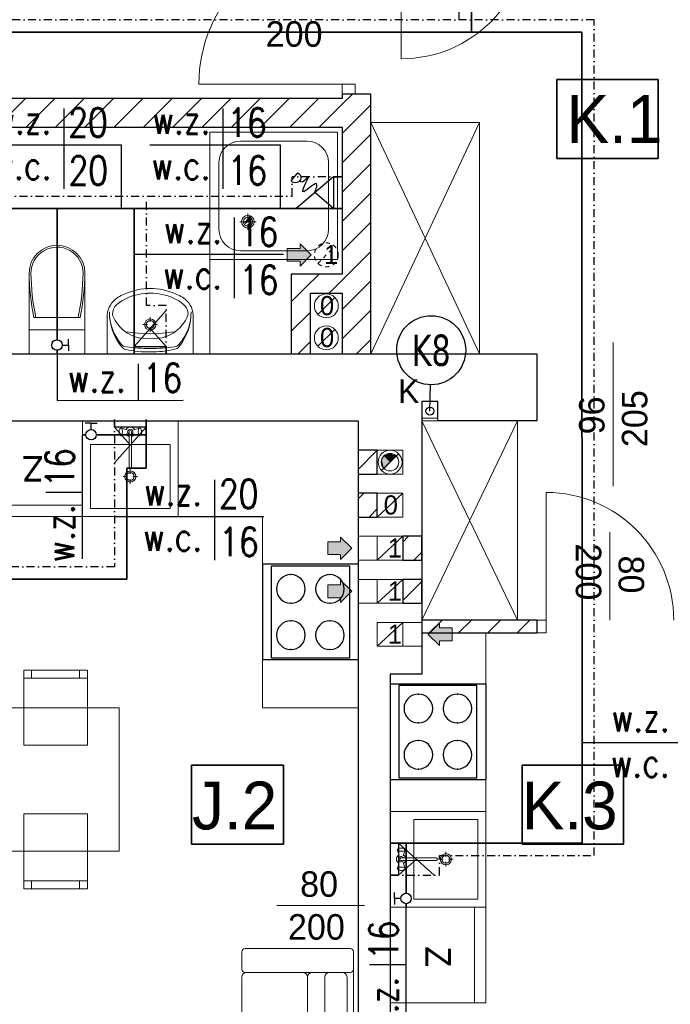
# Model space of a CAD drawing. Extents: x -220312 to -8310, y -91840 to 81907.
# Tile 70 of 128: x -171917 to -167834, y 32395 to 38570. Entities that reach past the tile are written whole.
import ezdxf
from ezdxf.enums import TextEntityAlignment as Align

# ---------------------------------------------------------------- set-up
doc = ezdxf.new("R2010")
doc.units = 0
doc.header["$MEASUREMENT"] = 0
doc.linetypes.add('DASHDOT', pattern=[1, 0.5, -0.25, 0, -0.25])
doc.linetypes.add('Hidden Line', pattern=[50, 25, -25])
for name, color, linetype in [('#armatura', 7, 'Continuous'), ('#kan_san-op', 34, 'Continuous'), ('BATERIA', 3, 'Continuous'), ('srednice', 3, 'Continuous')]:
    doc.layers.add(name, color=color, linetype=linetype)
for name, color, linetype, lineweight, true_color in [('Arch drzwi_Nr_Pióra__4', 7, 'Continuous', 9, 0x029e21), ('Arch obudowy GK_Nr_Pióra__9', 7, 'Continuous', 13, 0x3dad99), ('Arch okna_Nr_Pióra__4', 7, 'Continuous', 9, 0x029e21), ('arch wypelnienia_Nr_Pióra__89', 7, 'Continuous', 20, 0x71cebe), ('Arch wyposarzenie_Nr_Pióra__9', 7, 'Continuous', 13, 0x3dad99), ('Arch wyposazenie_Nr_Pióra__9', 7, 'Continuous', 13, 0x3dad99), ('Arch ściany zewnętrzne_Nr_Pióra__9', 7, 'Continuous', 13, 0x3dad99)]:
    doc.layers.add(name, color=color, linetype=linetype, lineweight=lineweight, true_color=true_color)
for name, color, linetype, lineweight in [('Arch IS_Nr_Pióra__52', 34, 'Continuous', 25), ('Arch kominy_Nr_Pióra__1', 7, 'Continuous', 25), ('Arch kominy_Nr_Pióra__10', 134, 'Continuous', 18), ('Arch kominy_Nr_Pióra__21', 7, 'Continuous', 9), ('Arch opisy_Nr_Pióra__21', 7, 'Continuous', 9), ('arch wypelnienia_Nr_Pióra__21', 7, 'Continuous', 9), ('Arch wyposazenie_Nr_Pióra__100', 2, 'Continuous', 25), ('Arch ściany nośne_Nr_Pióra__21', 7, 'Continuous', 9), ('Arch ściany nośne_Nr_Pióra__27', 7, 'Continuous', 30), ('Drzwi ArchiCAD_Nr_Pióra__27', 7, 'Continuous', 30), ('Drzwi ArchiCAD_Nr_Pióra__5', 7, 'Continuous', 13), ('INWENT OPISY_Nr_Pióra__52', 34, 'Continuous', 25), ('INWENT. DRZWI_Nr_Pióra__21', 7, 'Continuous', 9), ('INWENT. DRZWI_Nr_Pióra__5', 7, 'Continuous', 13), ('INWENT.ŚCIANY_Nr_Pióra__1', 7, 'Continuous', 25), ('INWENT.ŚCIANY_Nr_Pióra__101', 8, 'Continuous', 13), ('IS_Ciepła_woda', 1, 'DASHDOT', 30), ('Istniejące kominy_Nr_Pióra__5', 7, 'Continuous', 13), ('PODKŁAD', 252, 'Continuous', 35), ('woda zimna', 5, 'Continuous', 35)]:
    doc.layers.add(name, color=color, linetype=linetype, lineweight=lineweight)
doc.styles.add('GENERATED_STYLE_4', font='txt')
doc.styles.add('GENERATED_STYLE_6', font='txt')
doc.styles.add('GLOWNE', font='verdana.ttf')
doc.styles.add('ROMANS', font='romans.shx', dxfattribs={"width": 0.85, "height": 0.11})
pattern_1 = [(45, (0, 0), (-91.92388, 91.92388), [])]

# ---------------------------------------------------------------- blocks, each defined once
blk = doc.blocks.new('p1')
at = {"layer": 'Arch ściany nośne_Nr_Pióra__21', "linetype": 'Continuous'}
h = blk.add_hatch(dxfattribs=at)
h.set_pattern_fill('Common_Brick', color=252, style=0, pattern_type=2)
h.set_pattern_definition(pattern_1)
h.paths.add_polyline_path([(-169892.4, 36474.9), (-169712.4, 36474.9), (-169712.4, 38104.9), (-169812.4, 38104.9), (-169892.4, 38104.9)], flags=0)
h = blk.add_hatch(dxfattribs=at)
h.set_pattern_fill('Common_Brick', color=252, style=0, pattern_type=2)
h.set_pattern_definition(pattern_1)
h.paths.add_polyline_path([(-169892.4, 38074.9), (-173612.4, 38074.9), (-173612.4, 37974.9), (-173612.4, 37894.9), (-169892.4, 37894.9)], flags=0)
h = blk.add_hatch(dxfattribs=at)
h.set_pattern_fill('Common_Brick', color=252, style=0, pattern_type=2)
h.set_pattern_definition(pattern_1)
h.paths.add_polyline_path([(-169892.4, 36974.9), (-170212.4, 36974.9), (-170092.4, 36854.9), (-169892.4, 36854.9)], flags=0)
h = blk.add_hatch(dxfattribs=at)
h.set_pattern_fill('Common_Brick', color=252, style=0, pattern_type=2)
h.set_pattern_definition(pattern_1)
h.paths.add_polyline_path([(-170212.4, 36974.9), (-170212.4, 36474.9), (-170092.4, 36474.9), (-170092.4, 36854.9)], flags=0)
h = blk.add_hatch(dxfattribs=at)
h.set_pattern_fill('Common_Brick', color=252, style=0, pattern_type=2)
h.set_pattern_definition(pattern_1)
h.paths.add_polyline_path([(-169672.4, 35719.9), (-169672.4, 35869.9), (-169792.4, 35869.9), (-169792.4, 35719.9)], flags=0)
h = blk.add_hatch(dxfattribs=at)
h.set_pattern_fill('Common_Brick', color=252, style=0, pattern_type=2)
h.set_pattern_definition(pattern_1)
h.paths.add_polyline_path([(-169672.4, 35449.9), (-169672.4, 35599.9), (-169792.4, 35599.9), (-169792.4, 35449.9)], flags=0)
h = blk.add_hatch(dxfattribs=at)
h.set_pattern_fill('Common_Brick', color=252, style=0, pattern_type=2)
h.set_pattern_definition(pattern_1)
h.paths.add_polyline_path([(-169392.4, 35179.9), (-169392.4, 35329.9), (-169512.4, 35329.9), (-169512.4, 35179.9)], flags=0)
h = blk.add_hatch(dxfattribs=at)
h.set_pattern_fill('Common_Brick', color=252, style=0, pattern_type=2)
h.set_pattern_definition(pattern_1)
h.paths.add_polyline_path([(-169392.4, 34909.9), (-169392.4, 35059.9), (-169512.4, 35059.9), (-169512.4, 34909.9)], flags=0)
h = blk.add_hatch(dxfattribs=at)
h.set_pattern_fill('Common_Brick', color=252, style=0, pattern_type=2)
h.set_pattern_definition(pattern_1)
h.paths.add_polyline_path([(-169392.4, 34724.9), (-168672.4, 34724.9), (-168672.4, 34804.9), (-169392.4, 34804.9)], flags=0)
at = {"color": 252}
for p, q in [((-168545.7, 37699.9), (-168545.7, 38194)), ((-168545.7, 38194), (-167910.4, 38194)), ((-167910.4, 38194), (-167910.4, 37699.9)), ((-167910.4, 37699.9), (-168545.7, 37699.9)), ((-170837.7, 33399.8), (-170837.7, 33893.9)), ((-170837.7, 33893.9), (-170261.7, 33893.9)), ((-170261.7, 33893.9), (-170261.7, 33399.8)), ((-168762.6, 33399.8), (-168762.6, 33893.9)), ((-168762.6, 33893.9), (-168127.3, 33893.9)), ((-168127.3, 33893.9), (-168127.3, 33399.8)), ((-170261.7, 33399.8), (-170837.7, 33399.8)), ((-168127.3, 33399.8), (-168762.6, 33399.8))]:
    blk.add_line(p, q, dxfattribs=at)
at = {"layer": 'Arch IS_Nr_Pióra__52', "color": 252, "linetype": 'Continuous'}
blk.add_circle((-169342.4, 36114.9), 25, dxfattribs=at)
at = {"layer": 'Arch kominy_Nr_Pióra__1', "color": 252, "linetype": 'Continuous'}
for points in [[(-170157.4, 37054.9), (-170237.4, 37134.9), (-170157.4, 37134.9)], [(-170237.4, 37054.9), (-170237.4, 37134.9), (-170157.4, 37054.9)], [(-170157.4, 37024.9), (-170157.4, 37164.9), (-170087.4, 37094.9)], [(-169902.4, 35184.9), (-169902.4, 35324.9), (-169832.4, 35254.9)], [(-169902.4, 35214.9), (-169982.4, 35294.9), (-169902.4, 35294.9)], [(-169982.4, 35214.9), (-169982.4, 35294.9), (-169902.4, 35214.9)], [(-169902.4, 34944.9), (-169982.4, 35024.9), (-169902.4, 35024.9)], [(-169982.4, 34944.9), (-169982.4, 35024.9), (-169902.4, 34944.9)], [(-169902.4, 34914.9), (-169902.4, 35054.9), (-169832.4, 34984.9)], [(-169282.4, 34644.9), (-169352.4, 34714.9), (-169282.4, 34784.9)], [(-169202.4, 34674.9), (-169282.4, 34754.9), (-169202.4, 34754.9)], [(-169282.4, 34674.9), (-169282.4, 34754.9), (-169202.4, 34674.9)]]:
    blk.add_solid(points, dxfattribs=at)
at = {"layer": 'Arch kominy_Nr_Pióra__21', "color": 252, "linetype": 'Continuous'}
for p, q in [((-170237.4, 37134.9), (-170157.4, 37134.9)), ((-170237.4, 37054.9), (-170237.4, 37134.9)), ((-170087.4, 37094.9), (-170157.4, 37164.9)), ((-170157.4, 37134.9), (-170157.4, 37164.9)), ((-170237.4, 37054.9), (-170157.4, 37054.9)), ((-170157.4, 37024.9), (-170087.4, 37094.9)), ((-170157.4, 37054.9), (-170157.4, 37024.9)), ((-170045.4, 36721.8), (-169939.3, 36827.9)), ((-170045.4, 36521.8), (-169939.3, 36627.9)), ((-169539.3, 35847.9), (-169645.4, 35741.8)), ((-169902.4, 35324.9), (-169832.4, 35254.9)), ((-169902.4, 35294.9), (-169902.4, 35324.9)), ((-169672.4, 35329.9), (-169792.4, 35329.9)), ((-169792.4, 35329.9), (-169792.4, 35179.9)), ((-169982.4, 35294.9), (-169902.4, 35294.9)), ((-169982.4, 35294.9), (-169982.4, 35214.9)), ((-169982.4, 35214.9), (-169902.4, 35214.9)), ((-169832.4, 35254.9), (-169902.4, 35184.9)), ((-169902.4, 35214.9), (-169902.4, 35184.9)), ((-169672.4, 35179.9), (-169792.4, 35179.9)), ((-169982.4, 35024.9), (-169902.4, 35024.9)), ((-169982.4, 35024.9), (-169982.4, 34944.9)), ((-169902.4, 35054.9), (-169832.4, 34984.9)), ((-169902.4, 35024.9), (-169902.4, 35054.9)), ((-169672.4, 35059.9), (-169792.4, 35059.9)), ((-169792.4, 35059.9), (-169792.4, 34909.9)), ((-169832.4, 34984.9), (-169902.4, 34914.9)), ((-169982.4, 34944.9), (-169902.4, 34944.9)), ((-169902.4, 34944.9), (-169902.4, 34914.9)), ((-169672.4, 34909.9), (-169792.4, 34909.9)), ((-169512.4, 34789.9), (-169392.4, 34789.9)), ((-169392.4, 34789.9), (-169392.4, 34639.9)), ((-169282.4, 34784.9), (-169352.4, 34714.9)), ((-169282.4, 34754.9), (-169282.4, 34784.9)), ((-169352.4, 34714.9), (-169282.4, 34644.9)), ((-169202.4, 34754.9), (-169282.4, 34754.9)), ((-169202.4, 34754.9), (-169202.4, 34674.9)), ((-169202.4, 34674.9), (-169282.4, 34674.9)), ((-169282.4, 34674.9), (-169282.4, 34644.9)), ((-169512.4, 34639.9), (-169392.4, 34639.9))]:
    blk.add_line(p, q, dxfattribs=at)
at = {"layer": 'Arch kominy_Nr_Pióra__21', "color": 252, "linetype": 'Hidden Line'}
blk.add_line((-170045.4, 37041.8), (-169939.3, 37147.9), dxfattribs=at)
blk.add_circle((-169992.4, 37094.9), 75, dxfattribs=at)
at = {"layer": 'Arch kominy_Nr_Pióra__21', "color": 252, "linetype": 'Continuous'}
for centre, radius in [((-169992.4, 36774.9), 75), ((-169992.4, 36574.9), 75), ((-169592.4, 35794.9), 75), ((-169592.4, 35794.9), 55)]:
    blk.add_circle(centre, radius, dxfattribs=at)
at = {"layer": 'Arch obudowy GK_Nr_Pióra__9', "color": 252, "linetype": 'Continuous'}
for p, q in [((-169292.4, 36069.9), (-169392.4, 36069.9)), ((-169292.4, 36054.9), (-169392.4, 36054.9))]:
    blk.add_line(p, q, dxfattribs=at)
at = {"layer": 'Arch okna_Nr_Pióra__4', "color": 252, "linetype": 'Continuous'}
for p, q in [((-168212.4, 34804.9), (-168212.4, 35354.9)), ((-169752.4, 33014.9), (-170302.4, 33014.9))]:
    blk.add_line(p, q, dxfattribs=at)
at = {"layer": 'Arch opisy_Nr_Pióra__21', "color": 252, "linetype": 'Continuous'}
for p, q in [((-168545.7, 37699.9), (-168545.7, 38194)), ((-168545.7, 38194), (-167910.4, 38194)), ((-167910.4, 38194), (-167910.4, 37699.9)), ((-167910.4, 37699.9), (-168545.7, 37699.9)), ((-170837.7, 33399.8), (-170837.7, 33893.9)), ((-170837.7, 33893.9), (-170261.7, 33893.9)), ((-170261.7, 33893.9), (-170261.7, 33399.8)), ((-168762.6, 33399.8), (-168762.6, 33893.9)), ((-168762.6, 33893.9), (-168127.3, 33893.9)), ((-168127.3, 33893.9), (-168127.3, 33399.8)), ((-170261.7, 33399.8), (-170837.7, 33399.8)), ((-168127.3, 33399.8), (-168762.6, 33399.8))]:
    blk.add_line(p, q, dxfattribs=at)
at = {"layer": 'arch wypelnienia_Nr_Pióra__21', "color": 252, "linetype": 'Continuous'}
blk.add_line((-169631.3, 35756), (-169553.5, 35833.7), dxfattribs=at)
for start, end in [(45, 180), (180, 225)]:
    blk.add_arc((-169592.4, 35794.9), 55, start, end, dxfattribs=at)
at = {"layer": 'arch wypelnienia_Nr_Pióra__89', "color": 252, "linetype": 'Continuous'}
for points in [[(-169631.3, 35756), (-169643.2, 35805), (-169631.3, 35833.7)], [(-169592.4, 35794.9), (-169631.3, 35833.7), (-169592.4, 35849.9)], [(-169631.3, 35756), (-169631.3, 35833.7), (-169592.4, 35794.9)], [(-169592.4, 35794.9), (-169592.4, 35849.9), (-169553.5, 35833.7)], [(-169643.2, 35773.8), (-169647.4, 35794.9), (-169643.2, 35805)], [(-169643.2, 35773.8), (-169643.2, 35805), (-169631.3, 35756)]]:
    blk.add_solid(points, dxfattribs=at)
at = {"layer": 'Arch wyposarzenie_Nr_Pióra__9', "color": 252, "linetype": 'Continuous'}
for p, q in [((-170722.4, 37864.9), (-170722.4, 36474.9)), ((-169922.4, 37864.9), (-170722.4, 37864.9)), ((-170722.4, 37864.9), (-170722.4, 37064.9)), ((-169922.4, 37864.9), (-169922.4, 37064.9)), ((-170113.6, 37808.6), (-170531.1, 37808.6)), ((-170666.1, 37673.6), (-170666.1, 37256.1)), ((-169978.6, 37673.6), (-169978.6, 37256.1)), ((-170500.1, 37302.7), (-170535.7, 37302.7)), ((-170484.6, 37318.2), (-170484.6, 37353.8)), ((-170433.4, 37302.7), (-170469, 37302.7)), ((-170484.6, 37251.5), (-170484.6, 37287.1)), ((-170113.6, 37121.1), (-170531.1, 37121.1)), ((-169922.4, 37064.9), (-170722.4, 37064.9)), ((-171367.3, 36474.9), (-171367.3, 36703.3)), ((-171097.4, 36674.9), (-171097.4, 36703.7)), ((-170827.3, 36474.9), (-170827.3, 36703.3)), ((-171114.1, 36658.2), (-171142.9, 36658.2)), ((-171097.4, 36612.7), (-171097.4, 36641.5)), ((-171051.9, 36658.2), (-171080.7, 36658.2)), ((-171367.3, 36474.9), (-170827.3, 36474.9)), ((-171012.2, 36474.9), (-171182.3, 36474.9)), ((-171287.9, 36003.6), (-171290, 36000.2)), ((-171282.8, 36007.4), (-171287.9, 36003.6)), ((-171280, 36008.9), (-171282.8, 36007.4)), ((-171242.5, 35996.9), (-171280, 36008.9)), ((-171277.2, 36007.4), (-171280, 36008.9)), ((-171274.7, 36003.2), (-171277.2, 36007.4)), ((-171272.9, 35996.9), (-171274.7, 36003.2)), ((-171202.3, 35996.9), (-171164.8, 36008.9)), ((-171170.1, 36003.2), (-171171.9, 35996.9)), ((-171167.6, 36007.4), (-171170.1, 36003.2)), ((-171164.8, 36008.9), (-171167.6, 36007.4)), ((-171162, 36007.4), (-171164.8, 36008.9)), ((-171162, 36007.4), (-171156.8, 36003.6)), ((-171154.8, 36000.2), (-171156.8, 36003.6)), ((-171291.5, 35994.9), (-171292.3, 35988.3)), ((-171292.3, 35988.3), (-171292.3, 35981.4)), ((-171292.3, 35981.4), (-171291.5, 35974.9)), ((-171290, 36000.2), (-171291.5, 35994.9)), ((-171291.5, 35974.9), (-171290, 35969.5)), ((-171290, 35969.5), (-171287.9, 35966.1)), ((-171282.8, 35962.3), (-171287.9, 35966.1)), ((-171282.8, 35962.3), (-171280, 35960.9)), ((-171242.5, 35972.8), (-171280, 35960.9)), ((-171280, 35960.9), (-171277.2, 35962.3)), ((-171277.2, 35962.3), (-171274.7, 35966.5)), ((-171274.7, 35966.5), (-171272.9, 35972.9)), ((-171271.9, 35989), (-171272.9, 35996.9)), ((-171272.9, 35972.9), (-171271.9, 35980.7)), ((-171271.9, 35980.7), (-171271.9, 35989)), ((-171230.3, 35986.2), (-171230.3, 35766)), ((-171214.5, 35766), (-171214.5, 35986.2)), ((-171202.3, 35972.8), (-171164.8, 35960.9)), ((-171171.9, 35996.9), (-171172.9, 35989)), ((-171172.9, 35989), (-171172.9, 35980.7)), ((-171172.9, 35980.7), (-171171.9, 35972.9)), ((-171171.9, 35972.9), (-171170.1, 35966.5)), ((-171170.1, 35966.5), (-171167.6, 35962.3)), ((-171167.6, 35962.3), (-171164.8, 35960.9)), ((-171164.8, 35960.9), (-171162, 35962.3)), ((-171162, 35962.3), (-171156.8, 35966.1)), ((-171156.8, 35966.1), (-171154.8, 35969.5)), ((-171153.2, 35994.9), (-171154.8, 36000.2)), ((-171154.8, 35969.5), (-171153.2, 35974.9)), ((-171152.4, 35988.3), (-171153.2, 35994.9)), ((-171153.2, 35974.9), (-171152.4, 35981.4)), ((-171152.4, 35981.4), (-171152.4, 35988.3)), ((-171239.1, 35704.9), (-171267.9, 35704.9)), ((-171222.4, 35721.5), (-171222.4, 35750.3)), ((-171176.9, 35704.9), (-171205.7, 35704.9)), ((-171222.4, 35659.4), (-171222.4, 35688.2)), ((-169544.9, 33365.2), (-169546.4, 33362.4)), ((-169534.4, 33325), (-169546.4, 33362.4)), ((-169546.4, 33362.4), (-169544.9, 33359.6)), ((-169544.9, 33365.2), (-169541.2, 33370.4)), ((-169544.9, 33359.6), (-169540.8, 33357.2)), ((-169537.7, 33372.5), (-169541.2, 33370.4)), ((-169540.8, 33357.2), (-169534.4, 33355.3)), ((-169532.4, 33374), (-169537.7, 33372.5)), ((-169534.4, 33355.3), (-169526.5, 33354.4)), ((-169525.9, 33374.8), (-169532.4, 33374)), ((-169526.5, 33354.4), (-169518.2, 33354.4)), ((-169518.9, 33374.8), (-169525.9, 33374.8)), ((-169512.4, 33374), (-169518.9, 33374.8)), ((-169518.2, 33354.4), (-169510.4, 33355.3)), ((-169507.1, 33372.5), (-169512.4, 33374)), ((-169510.4, 33355.3), (-169504, 33357.2)), ((-169510.3, 33325), (-169498.4, 33362.4)), ((-169503.6, 33370.4), (-169507.1, 33372.5)), ((-169504, 33357.2), (-169499.8, 33359.6)), ((-169499.8, 33365.2), (-169503.6, 33370.4)), ((-169498.4, 33362.4), (-169499.8, 33365.2)), ((-169499.8, 33359.6), (-169498.4, 33362.4)), ((-169242.4, 33350.3), (-169242.4, 33321.5)), ((-169534.4, 33284.8), (-169546.4, 33247.3)), ((-169303.5, 33312.7), (-169523.8, 33312.7)), ((-169523.8, 33297), (-169303.5, 33297)), ((-169510.3, 33284.8), (-169498.4, 33247.3)), ((-169259.1, 33304.9), (-169287.9, 33304.9)), ((-169242.4, 33288.2), (-169242.4, 33259.4)), ((-169196.9, 33304.9), (-169225.7, 33304.9)), ((-169544.9, 33250.1), (-169546.4, 33247.3)), ((-169546.4, 33247.3), (-169544.9, 33244.5)), ((-169540.8, 33252.5), (-169544.9, 33250.1)), ((-169544.9, 33244.5), (-169541.2, 33239.3)), ((-169541.2, 33239.3), (-169537.7, 33237.2)), ((-169534.4, 33254.4), (-169540.8, 33252.5)), ((-169537.7, 33237.2), (-169532.4, 33235.7)), ((-169526.5, 33255.3), (-169534.4, 33254.4)), ((-169532.4, 33235.7), (-169525.9, 33234.9)), ((-169518.2, 33255.3), (-169526.5, 33255.3)), ((-169525.9, 33234.9), (-169518.9, 33234.9)), ((-169518.9, 33234.9), (-169512.4, 33235.7)), ((-169510.4, 33254.4), (-169518.2, 33255.3)), ((-169512.4, 33235.7), (-169507.1, 33237.2)), ((-169504, 33252.5), (-169510.4, 33254.4)), ((-169507.1, 33237.2), (-169503.6, 33239.3)), ((-169499.8, 33250.1), (-169504, 33252.5)), ((-169499.8, 33244.5), (-169503.6, 33239.3)), ((-169498.4, 33247.3), (-169499.8, 33250.1)), ((-169499.8, 33244.5), (-169498.4, 33247.3))]:
    blk.add_line(p, q, dxfattribs=at)
for centre, radius in [((-170484.6, 37302.7), 39.4), ((-170484.6, 37302.7), 28.1), ((-171097.4, 36658.2), 35), ((-171097.4, 36658.2), 25), ((-171222.4, 35704.9), 35), ((-171222.4, 35704.9), 25), ((-169242.4, 33304.9), 35), ((-169242.4, 33304.9), 25)]:
    blk.add_circle(centre, radius, dxfattribs=at)
for centre, radius, start, end in [((-170531.1, 37673.6), 135, 90, 180), ((-170113.6, 37673.6), 135, 0, 90), ((-170531.1, 37256.1), 135, 180, 270), ((-170113.6, 37256.1), 135, 270, 0), ((-171083.6, 36441.2), 444.2, 94.20524, 116.2597), ((-171097.3, 36614.9), 270, 85.98758, 94.01242), ((-171111, 36441.2), 444.2, 63.7403, 85.79476), ((-171230, 36709.2), 137.4, 128.74542, 182.45518), ((-171183, 36650.3), 212.8, 117.15714, 128.68481), ((-171120.7, 36557.5), 293, 99.99776, 129.28506), ((-171097.3, 36538.2), 316.7, 76.43339, 103.56661), ((-171073.9, 36557.5), 293, 50.71494, 80.00224), ((-171011.5, 36650.3), 212.8, 51.31519, 62.84286), ((-170964.5, 36709.2), 137.4, 357.54482, 51.25458), ((-171253.3, 36723), 80.9, 130.80161, 183.93061), ((-170941.2, 36723), 80.9, 356.06939, 49.19839), ((-171013.8, 36733), 339.6, 179.09275, 219.33522), ((-171048.3, 36734.7), 305.1, 179.32329, 221.47551), ((-171110.2, 36805.9), 240.7, 201.55193, 237.15578), ((-171084.4, 36805.9), 240.7, 302.84422, 338.44807), ((-171180.8, 36732.9), 339.6, 320.74225, 0.98472), ((-171146.3, 36734.7), 305.1, 318.60196, 0.75418), ((-171097.3, 37585.6), 984.9, 261.17345, 278.82043), ((-171116.6, 36809.8), 240.6, 238.94394, 274.60598), ((-171077.9, 36809.8), 240.6, 265.39402, 301.05606), ((-171243.2, 36562.5), 45, 221.47551, 262.16955), ((-171241.7, 36546.2), 45, 219.33522, 257.30598), ((-171103, 37161.7), 675.9, 257.30598, 270.51028), ((-171092.1, 37661), 1153.8, 262.16955, 269.75502), ((-171103.8, 37660.9), 1153.8, 270.32245, 277.90792), ((-171092.2, 37161.7), 675.9, 269.56719, 282.77149), ((-170951.2, 36562.7), 45, 277.90792, 318.60197), ((-170952.7, 36546.4), 45, 282.77149, 320.74225), ((-171222.4, 35984.9), 30, 27.97653, 152.02347), ((-171222.4, 35984.9), 16.8, 298.05488, 241.94512), ((-171222.4, 35984.9), 30, 207.97653, 254.77469), ((-171222.4, 35984.9), 8, 10, 170), ((-171222.4, 35984.9), 30, 285.22531, 332.02347), ((-171222.4, 35766), 7.88, 180, 0), ((-169522.4, 33304.9), 30, 117.97653, 242.02347), ((-169522.4, 33304.9), 16.8, 28.05488, 331.94512), ((-169522.4, 33304.9), 8, 100, 260), ((-169522.4, 33304.9), 30, 15.22531, 62.02347), ((-169522.4, 33304.9), 30, 297.97653, 344.77469), ((-169303.5, 33304.9), 7.88, 270, 90)]:
    blk.add_arc(centre, radius, start, end, dxfattribs=at)
at = {"layer": 'Arch wyposazenie_Nr_Pióra__100', "color": 252, "linetype": 'Continuous'}
for p, q in [((-169792.4, 35154.9), (-170392.4, 35154.9)), ((-170392.4, 35154.9), (-170392.4, 34554.9)), ((-170337.4, 35144.9), (-169847.4, 35144.9)), ((-170337.4, 34564.9), (-170337.4, 35144.9)), ((-169847.4, 35144.9), (-169847.4, 34564.9)), ((-169792.4, 35154.9), (-169792.4, 34554.9)), ((-169792.4, 34554.9), (-170392.4, 34554.9)), ((-169847.4, 34564.9), (-170337.4, 34564.9)), ((-169592.4, 34404.9), (-168992.4, 34404.9)), ((-169592.4, 34404.9), (-169592.4, 33804.9)), ((-169047.4, 34394.9), (-169537.4, 34394.9)), ((-169537.4, 34394.9), (-169537.4, 33814.9)), ((-169047.4, 33814.9), (-169047.4, 34394.9)), ((-168992.4, 34404.9), (-168992.4, 33804.9)), ((-169592.4, 33804.9), (-168992.4, 33804.9)), ((-169537.4, 33814.9), (-169047.4, 33814.9))]:
    blk.add_line(p, q, dxfattribs=at)
for centre, start, end in [((-170214.9, 34999.9), 90, 270), ((-170214.9, 34999.9), 270, 90), ((-169969.9, 34999.9), 90, 270), ((-169969.9, 34999.9), 270, 90), ((-170214.9, 34709.9), 90, 270), ((-170214.9, 34709.9), 270, 90), ((-169969.9, 34709.9), 90, 270), ((-169969.9, 34709.9), 270, 90), ((-169414.9, 34249.9), 90, 270), ((-169414.9, 34249.9), 270, 90), ((-169169.9, 34249.9), 90, 270), ((-169169.9, 34249.9), 270, 90), ((-169414.9, 33959.9), 90, 270), ((-169414.9, 33959.9), 270, 90), ((-169169.9, 33959.9), 90, 270), ((-169169.9, 33959.9), 270, 90)]:
    blk.add_arc(centre, 90, start, end, dxfattribs=at)
for p in [(-170214.9, 35089.9), (-169969.9, 35089.9), (-170214.9, 34909.9), (-169969.9, 34909.9), (-170214.9, 34799.9), (-169969.9, 34799.9), (-170214.9, 34619.9), (-169969.9, 34619.9), (-169414.9, 34339.9), (-169169.9, 34339.9), (-169414.9, 34159.9), (-169169.9, 34159.9), (-169414.9, 34049.9), (-169169.9, 34049.9), (-169414.9, 33869.9), (-169169.9, 33869.9)]:
    blk.add_point(p, dxfattribs=at)
at = {"layer": 'Arch wyposazenie_Nr_Pióra__9', "color": 252, "linetype": 'Continuous'}
for p, q in [((-169712.4, 37924.9), (-169032.1, 36474.9)), ((-169032.1, 37924.9), (-169712.4, 36474.9)), ((-169032.1, 37924.9), (-169712.4, 37924.9)), ((-169032.1, 36474.9), (-169032.1, 37924.9)), ((-171857.4, 36981), (-171857.4, 36624.9)), ((-171507.4, 36981), (-171507.4, 36624.9)), ((-171537.6, 36702.6), (-171827.2, 36702.6)), ((-171857.4, 36624.9), (-171857.4, 36474.9)), ((-171857.4, 36624.9), (-171507.4, 36624.9)), ((-171507.4, 36624.9), (-171507.4, 36474.9)), ((-172122.4, 36054.9), (-171522.4, 36054.9)), ((-171522.4, 36054.9), (-171522.4, 35454.9)), ((-171522.4, 35454.9), (-171522.4, 36054.9)), ((-171522.4, 36054.9), (-170922.4, 36054.9)), ((-171522.4, 36004.9), (-171522.4, 35504.9)), ((-170922.4, 35454.9), (-170922.4, 36054.9)), ((-168792.4, 36054.9), (-169392.4, 34804.9)), ((-168792.4, 34804.9), (-169392.4, 36054.9)), ((-168792.4, 36054.9), (-168792.4, 34804.9)), ((-171472.4, 35904.9), (-170972.4, 35904.9)), ((-171472.4, 35504.9), (-171472.4, 35904.9)), ((-170972.4, 35904.9), (-170972.4, 35504.9)), ((-171522.4, 35524.9), (-172122.4, 35524.9)), ((-172722.4, 35454.9), (-170392.4, 35454.9)), ((-171522.4, 35454.9), (-172122.4, 35454.9)), ((-171522.4, 35454.9), (-170922.4, 35454.9)), ((-170972.4, 35504.9), (-171472.4, 35504.9)), ((-170392.4, 34254.9), (-170392.4, 35454.9)), ((-168992.4, 32404.9), (-168992.4, 34724.9)), ((-171891.5, 34019.9), (-171891.5, 34489.9)), ((-171891.5, 34489.9), (-171491.5, 34489.9)), ((-171841.5, 34439.9), (-171841.5, 34489.9)), ((-171541.5, 34439.9), (-171541.5, 34489.9)), ((-171491.5, 34489.9), (-171491.5, 34019.9)), ((-171491.5, 34439.9), (-171891.5, 34439.9)), ((-172692.4, 34254.9), (-171291.5, 34254.9)), ((-171291.5, 34254.9), (-171291.5, 33354.9)), ((-170392.4, 34254.9), (-169792.4, 34254.9)), ((-171491.5, 34019.9), (-171891.5, 34019.9)), ((-168992.4, 33604.9), (-169592.4, 33604.9)), ((-169592.4, 33004.9), (-169592.4, 33604.9)), ((-168992.4, 33004.9), (-168992.4, 33604.9)), ((-171891.5, 33589.9), (-171891.5, 33119.9)), ((-171491.5, 33589.9), (-171891.5, 33589.9)), ((-171491.5, 33119.9), (-171491.5, 33589.9)), ((-169442.4, 33554.9), (-169042.4, 33554.9)), ((-169442.4, 33054.9), (-169442.4, 33554.9)), ((-169042.4, 33554.9), (-169042.4, 33054.9)), ((-171291.5, 33354.9), (-172692.4, 33354.9)), ((-171491.5, 33169.9), (-171891.5, 33169.9)), ((-171841.5, 33169.9), (-171841.5, 33119.9)), ((-171541.5, 33169.9), (-171541.5, 33119.9)), ((-171891.5, 33119.9), (-171491.5, 33119.9)), ((-169042.4, 33054.9), (-169442.4, 33054.9)), ((-168992.4, 33004.9), (-169592.4, 33004.9)), ((-169592.4, 33004.9), (-168992.4, 33004.9)), ((-169592.4, 32404.9), (-169592.4, 33004.9)), ((-169542.4, 33004.9), (-169042.4, 33004.9)), ((-169062.4, 33004.9), (-169062.4, 32404.9)), ((-168992.4, 33004.9), (-168992.4, 32404.9)), ((-170502.4, 32744.9), (-169842.4, 32744.9)), ((-170522.4, 32614.9), (-170522.4, 32724.9)), ((-169822.4, 32724.9), (-169822.4, 32614.9)), ((-169822.4, 32614.9), (-169822.4, 31844.9)), ((-170522.4, 31874.9), (-170522.4, 32564.9)), ((-169842.4, 32594.9), (-170502.4, 32594.9)), ((-170492.4, 32594.9), (-170141, 32594.9)), ((-170111, 32564.9), (-170111, 31874.9)), ((-170111, 32564.9), (-170111, 31874.9)), ((-169892.4, 32594.9), (-170081, 32594.9)), ((-170002.4, 32564.9), (-170002.4, 31874.9)), ((-169862.4, 31874.9), (-169862.4, 32564.9)), ((-168992.4, 32404.9), (-169592.4, 32404.9))]:
    blk.add_line(p, q, dxfattribs=at)
for centre, radius, start, end in [((-170502.4, 32724.9), 20, 90, 180), ((-169842.4, 32724.9), 20, 0, 90), ((-170502.4, 32614.9), 20, 180, 270), ((-169842.4, 32614.9), 20, 270, 0), ((-170492.4, 32564.9), 30, 90, 180), ((-170141, 32564.9), 30, 0, 90), ((-170081, 32564.9), 30, 90, 180), ((-169972.4, 32564.9), 30, 90, 180), ((-169892.4, 32564.9), 30, 0, 90)]:
    blk.add_arc(centre, radius, start, end, dxfattribs=at)
for centre, major_axis, start_param, end_param in [((-171682.4, 36981), (-175, 0), 3.141593, 6.283185), ((-171682.4, 36981), (-163.6, 0), 3.141593, 6.298351), ((-170356.2, 37001), (-1501.3, 0), 0.013398, 0.201367), ((-170356.2, 37001), (-1489.9, 0), 0.013398, 0.202926), ((-173008.6, 37001), (-1489.9, 0), 2.938667, 3.128195), ((-173008.6, 37001), (-1501.3, 0), 2.940225, 3.128195)]:
    blk.add_ellipse(centre, major_axis=major_axis, ratio=0.99359, start_param=start_param, end_param=end_param, dxfattribs=at)
at = {"layer": 'Arch ściany nośne_Nr_Pióra__27', "color": 252, "linetype": 'Continuous'}
for p, q in [((-169892.4, 38104.9), (-169892.4, 38074.9)), ((-169892.4, 38104.9), (-169812.4, 38104.9)), ((-169812.4, 38104.9), (-169712.4, 38104.9)), ((-169712.4, 36474.9), (-169712.4, 38104.9)), ((-169892.4, 38074.9), (-173612.4, 38074.9)), ((-173002.4, 37894.9), (-169892.4, 37894.9)), ((-169892.4, 37894.9), (-169892.4, 36974.9)), ((-169892.4, 36974.9), (-170212.4, 36974.9)), ((-170212.4, 36974.9), (-170212.4, 36474.9)), ((-170092.4, 36854.9), (-169892.4, 36854.9)), ((-170092.4, 36474.9), (-170092.4, 36854.9)), ((-169892.4, 36854.9), (-169892.4, 36474.9)), ((-170212.4, 36474.9), (-170092.4, 36474.9)), ((-169892.4, 36474.9), (-169712.4, 36474.9)), ((-169792.4, 35869.9), (-169792.4, 35719.9)), ((-169672.4, 35869.9), (-169792.4, 35869.9)), ((-169672.4, 35719.9), (-169672.4, 35869.9)), ((-169792.4, 35719.9), (-169672.4, 35719.9)), ((-169792.4, 35599.9), (-169792.4, 35449.9)), ((-169672.4, 35599.9), (-169792.4, 35599.9)), ((-169672.4, 35449.9), (-169672.4, 35599.9)), ((-169792.4, 35449.9), (-169672.4, 35449.9)), ((-169512.4, 35329.9), (-169512.4, 35179.9)), ((-169392.4, 35329.9), (-169512.4, 35329.9)), ((-169392.4, 35179.9), (-169392.4, 35329.9)), ((-169512.4, 35179.9), (-169392.4, 35179.9)), ((-169512.4, 35059.9), (-169512.4, 34909.9)), ((-169392.4, 35059.9), (-169512.4, 35059.9)), ((-169392.4, 34909.9), (-169392.4, 35059.9)), ((-169512.4, 34909.9), (-169392.4, 34909.9)), ((-169392.4, 34804.9), (-169392.4, 34724.9)), ((-168672.4, 34804.9), (-169392.4, 34804.9)), ((-168672.4, 34804.9), (-168672.4, 34724.9)), ((-169392.4, 34724.9), (-168672.4, 34724.9))]:
    blk.add_line(p, q, dxfattribs=at)
at = {"layer": 'Arch ściany zewnętrzne_Nr_Pióra__9', "color": 252, "linetype": 'Continuous'}
blk.add_line((-171507.4, 36474.9), (-171857.4, 36474.9), dxfattribs=at)
at = {"layer": 'Drzwi ArchiCAD_Nr_Pióra__27', "color": 252, "linetype": 'Continuous'}
for p, q in [((-169892.4, 38104.9), (-169812.4, 38104.9)), ((-168672.4, 34804.9), (-168672.4, 34724.9))]:
    blk.add_line(p, q, dxfattribs=at)
at = {"layer": 'Drzwi ArchiCAD_Nr_Pióra__5', "color": 252, "linetype": 'Continuous'}
for p, q in [((-169522.4, 39124.9), (-169522.4, 38324.9)), ((-169892.4, 38164.9), (-170792.4, 38164.9)), ((-169892.4, 38164.9), (-169812.4, 38164.9)), ((-169892.4, 38104.9), (-169892.4, 38164.9)), ((-169812.4, 38164.9), (-169812.4, 38104.9)), ((-169812.4, 38104.9), (-169892.4, 38104.9)), ((-168612.4, 34804.9), (-168612.4, 35604.9)), ((-168672.4, 34724.9), (-168672.4, 34804.9)), ((-168672.4, 34804.9), (-168612.4, 34804.9)), ((-168612.4, 34804.9), (-168612.4, 34724.9)), ((-168612.4, 34724.9), (-168672.4, 34724.9))]:
    blk.add_line(p, q, dxfattribs=at)
for centre, radius, start, end in [((-169522.4, 39124.9), 800, 270, 0), ((-169892.4, 38164.9), 900, 90, 180), ((-168612.4, 34804.9), 800, 0, 90)]:
    blk.add_arc(centre, radius, start, end, dxfattribs=at)
at = {"layer": 'INWENT. DRZWI_Nr_Pióra__5', "color": 252, "linetype": 'Continuous'}
blk.add_line((-168192.4, 35644.9), (-168192.4, 36544.9), dxfattribs=at)
at = {"layer": 'INWENT.ŚCIANY_Nr_Pióra__1', "color": 252, "linetype": 'Continuous'}
for p, q in [((-173672.4, 36474.9), (-168672.4, 36474.9)), ((-168672.4, 36474.9), (-168672.4, 36054.9)), ((-169292.4, 36174.9), (-169392.4, 36174.9)), ((-169392.4, 36174.9), (-169392.4, 36054.9)), ((-169292.4, 36054.9), (-169292.4, 36174.9)), ((-173672.4, 36054.9), (-169792.4, 36054.9)), ((-169792.4, 36054.9), (-169792.4, 34464.9)), ((-169392.4, 36054.9), (-169392.4, 34464.9)), ((-168672.4, 36054.9), (-169292.4, 36054.9)), ((-169792.4, 34464.9), (-169792.4, 30404.9)), ((-169592.4, 34464.9), (-169592.4, 30404.9)), ((-169392.4, 34464.9), (-169592.4, 34464.9))]:
    blk.add_line(p, q, dxfattribs=at)
at = {"layer": 'INWENT.ŚCIANY_Nr_Pióra__101', "color": 252, "linetype": 'Hidden Line'}
blk.add_line((-169292.4, 36054.9), (-169392.4, 36054.9), dxfattribs=at)
at = {"layer": 'Istniejące kominy_Nr_Pióra__5', "color": 252, "linetype": 'Continuous'}
for p, q in [((-169792.4, 35869.9), (-169512.4, 35869.9)), ((-169672.4, 35719.9), (-169672.4, 35869.9)), ((-169512.4, 35869.9), (-169512.4, 35719.9)), ((-169512.4, 35719.9), (-169792.4, 35719.9)), ((-169792.4, 35599.9), (-169512.4, 35599.9)), ((-169672.4, 35449.9), (-169512.4, 35599.9)), ((-169672.4, 35449.9), (-169672.4, 35599.9)), ((-169512.4, 35599.9), (-169512.4, 35449.9)), ((-169512.4, 35449.9), (-169792.4, 35449.9)), ((-169672.4, 35179.9), (-169512.4, 35329.9)), ((-169672.4, 35179.9), (-169672.4, 35329.9)), ((-169672.4, 35329.9), (-169392.4, 35329.9)), ((-169512.4, 35329.9), (-169512.4, 35179.9)), ((-169392.4, 35179.9), (-169672.4, 35179.9)), ((-169672.4, 34909.9), (-169512.4, 35059.9)), ((-169672.4, 34909.9), (-169672.4, 35059.9)), ((-169672.4, 35059.9), (-169392.4, 35059.9)), ((-169512.4, 35059.9), (-169512.4, 34909.9)), ((-169392.4, 34909.9), (-169672.4, 34909.9)), ((-169672.4, 34639.9), (-169512.4, 34789.9)), ((-169672.4, 34639.9), (-169672.4, 34789.9)), ((-169672.4, 34789.9), (-169392.4, 34789.9)), ((-169512.4, 34789.9), (-169512.4, 34639.9)), ((-169392.4, 34639.9), (-169672.4, 34639.9))]:
    blk.add_line(p, q, dxfattribs=at)
at = {"layer": 'Arch drzwi_Nr_Pióra__4', "color": 252, "linetype": 'Continuous', "style": 'GENERATED_STYLE_6'}
for s, p in [('200', (-170373.1, 38400.3)), ('80', (-170156.9, 33069)), ('200', (-170233.1, 32800.3))]:
    blk.add_text(s, height=160, dxfattribs=at).set_placement(p)
for s, p in [('200', (-168426.9, 35285.6)), ('80', (-168158.2, 35209.4))]:
    blk.add_text(s, height=160, rotation=270, dxfattribs=at).set_placement(p)
at = {"layer": 'Arch kominy_Nr_Pióra__10', "color": 252, "linetype": 'Continuous', "style": 'GENERATED_STYLE_6'}
for s, p in [('1', (-170006.7, 37036.7)), ('0', (-170032.4, 36716.7)), ('0', (-170032.4, 36516.7)), ('0', (-169632.4, 35466.7)), ('1', (-169606.7, 35196.7)), ('1', (-169606.7, 34926.7)), ('1', (-169606.7, 34656.7))]:
    blk.add_text(s, height=120, dxfattribs=at).set_placement(p)
at = {"layer": 'Arch opisy_Nr_Pióra__21', "color": 252, "linetype": 'Continuous', "style": 'GENERATED_STYLE_4'}
for s, p in [('K.1', (-168485.2, 37796.9)), ('J.2', (-170835.4, 33491.8)), ('K.3', (-168766.4, 33491.8))]:
    blk.add_text(s, height=300, dxfattribs=at).set_placement(p)
at = {"layer": 'Arch wyposazenie_Nr_Pióra__9', "color": 252, "linetype": 'Continuous', "style": 'GENERATED_STYLE_6'}
for rotation, p in [(180, (-171769, 35833.1)), (270, (-169370.6, 32758.2))]:
    blk.add_text('Z', height=160, rotation=rotation, dxfattribs=at).set_placement(p)
at = {"layer": 'INWENT OPISY_Nr_Pióra__52', "color": 252, "linetype": 'Continuous', "style": 'GENERATED_STYLE_6'}
blk.add_text('K', height=150, dxfattribs=at).set_placement((-169542.4, 36165))
at = {"layer": 'INWENT. DRZWI_Nr_Pióra__21', "color": 252, "linetype": 'Continuous', "style": 'GENERATED_STYLE_6'}
for s, p in [('96', (-168246.6, 35969.1)), ('205', (-167977.9, 35889.1))]:
    blk.add_text(s, height=160, rotation=90, dxfattribs=at).set_placement(p)
blk = doc.blocks.new('123')
at = {"layer": 'BATERIA'}
for p, q in [((3328807.82, 5990842.9), (3328807.82, 5990847.57)), ((3328827.82, 5990842.9), (3328827.82, 5990847.57)), ((3328827.82, 5990842.9), (3328807.82, 5990820.42)), ((3328807.82, 5990842.9), (3328817.82, 5990831.66)), ((3328827.82, 5990842.9), (3328807.82, 5990842.9))]:
    blk.add_line(p, q, dxfattribs=at)
blk = doc.blocks.new('zawór')
at = {"layer": '#armatura', "color": 6}
for p, q in [((35456.52, -2395.35), (35452.78, -2395.35)), ((35456.52, -2399.32), (35456.52, -2395.35)), ((35456.52, -2395.35), (35460.27, -2395.35))]:
    blk.add_line(p, q, dxfattribs=at)
blk.add_circle((35456.52, -2402.6), 3.28, dxfattribs=at)
blk = doc.blocks.new('WANBATERIA')
at = {"layer": 'BATERIA'}
for p, q in [((-7.33, 26.43), (-12.48, 22.2)), ((-10, 0), (10, 23.27)), ((10, 0), (0, 11.63))]:
    blk.add_line(p, q, dxfattribs=at)
blk.add_arc((-9.5, 23.82), 3.39, 208.55521, 50.14282, dxfattribs=at)
blk.add_spline([(0, 11.63), (-5.62, 10.58), (-0.67, 19.12), (-10.12, 15.53), (-6.75, 20.47), (-7.42, 21.14)], degree=3, dxfattribs=at)
blk = doc.blocks.new('A$C2C9D34AD')
at = {"layer": '#armatura', "color": 3}
for p, q in [((45.8, 200.2), (-0.9, 200)), ((46.7, 0.2), (45.8, 200.2)), ((46.7, 0.2), (0, 0))]:
    blk.add_line(p, q, dxfattribs=at)
at = {"layer": '#armatura', "lineweight": 30, "xscale": -10, "yscale": 10, "zscale": 10, "rotation": 270.2452055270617}
blk.add_blockref('WANBATERIA', (46.2, 100.2), dxfattribs=at)
blk = doc.blocks.new('A$C38944C4B')
at = {"rotation": 359.7547680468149}
blk.add_blockref('A$C2C9D34AD', (-0.8, -200), dxfattribs=at)

msp = doc.modelspace()

# ---------------------------------------------------------------- linework, layer by layer
at = {"layer": '#kan_san-op', "color": 7}
msp.add_line((-169342.4, 36114.9), (-169338.8, 36280.7), dxfattribs=at)
at = {"layer": '#kan_san-op', "lineweight": 30}
msp.add_circle((-169342.4, 36114.9), 25, dxfattribs=at)
at = {"layer": '#kan_san-op', "color": 7, "extrusion": (0, 0, -1)}
msp.add_ellipse((-169334.1, 36496.8), major_axis=(-152.9, -152.9), ratio=1, start_param=3.926991, end_param=10.210176, dxfattribs=at)
at = {"layer": 'IS_Ciepła_woda', "ltscale": 100}
for p, q in [((-169158.6, 38568.1), (-169158.6, 41692)), ((-168310.9, 38568.1), (-175293.5, 38568)), ((-168310.9, 33327.8), (-168310.9, 38568.1)), ((-169896, 37585.3), (-170207.5, 37585.3)), ((-170207.5, 37462.4), (-170207.5, 37585.3)), ((-174119.4, 37462.4), (-170207.5, 37462.4)), ((-171120.3, 36777.8), (-171120.3, 37462.4)), ((-170997.3, 36777.8), (-171120.3, 36777.8)), ((-170997.3, 36474.1), (-170997.3, 36777.8)), ((-171322.4, 36061.6), (-171322.4, 35138)), ((-171322.4, 35138), (-174119.4, 35138)), ((-169282.8, 33327.7), (-168310.9, 33327.8)), ((-169282.8, 33204.8), (-169282.8, 33327.7)), ((-169586.5, 33204.8), (-169282.8, 33204.8))]:
    msp.add_line(p, q, dxfattribs=at)
at = {"layer": 'srednice', "color": 7}
for p, q in [((-171640.6, 38013.9), (-171640.6, 37508.7)), ((-170642.5, 38013.9), (-170642.5, 37508.7)), ((-172098.5, 37784.2), (-171279.2, 37784.2)), ((-171279.2, 37784.2), (-171279.2, 37385.3)), ((-171100.4, 37784.2), (-170281.1, 37784.2)), ((-170281.1, 37784.2), (-170281.1, 37385.3)), ((-170570, 37328.5), (-170570, 36823.3)), ((-171197.3, 37098.7), (-170260.2, 37098.7)), ((-171682.3, 36474.9), (-171682.3, 36182.5)), ((-171173.1, 36412.6), (-171173.1, 36182.8)), ((-171682.3, 36182.5), (-170890.7, 36182.8)), ((-171523, 35188), (-171523.3, 35967)), ((-170695, 35684.6), (-170695, 35179.4)), ((-171753.1, 35607.2), (-171523.3, 35607.2)), ((-171322.4, 35454.9), (-170385.2, 35454.9)), ((-168387.9, 34036.4), (-167450.8, 34036.4)), ((-169491.7, 32224.8), (-169492, 33003.8)), ((-169721.7, 32644.1), (-169492, 32644.1))]:
    msp.add_line(p, q, dxfattribs=at)
at = {"layer": 'woda zimna', "color": 5}
for p, q in [((-169081.5, 41892), (-169081.5, 38491)), ((-168388, 38491), (-175241.1, 38491)), ((-168387.9, 33404.8), (-168388, 38491)), ((-169896, 37385.3), (-174196.5, 37385.3)), ((-171682.3, 37385.3), (-171682.3, 36562.4)), ((-171197.3, 36474.1), (-171197.4, 37385.3)), ((-171682.3, 36496.8), (-171682.3, 36474.9)), ((-171122.4, 36061.6), (-171122.4, 35757.8)), ((-171523.3, 35967), (-171501.4, 35967)), ((-171435.8, 35967), (-171122.4, 35967)), ((-171245.3, 35757.8), (-171122.4, 35757.8)), ((-171245.3, 35757.8), (-171245.3, 35060.9)), ((-171245.3, 35060.9), (-174196.5, 35060.9)), ((-169586.5, 33404.8), (-168387.9, 33404.8)), ((-169492, 33091.4), (-169492, 33404.8)), ((-169492, 33003.8), (-169492, 33025.8))]:
    msp.add_line(p, q, dxfattribs=at)

# ---------------------------------------------------------------- block references
at = {"layer": 'BATERIA', "xscale": 10, "yscale": 10, "zscale": 10}
for p, rotation in [((33108291.3, 59949832.8), 180.00840585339), ((-33450611, -59877297.2), 0.00840585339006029), ((59743772.2, -33246083.8), 90.00840585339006)]:
    msp.add_blockref('123', p, dxfattribs=dict(at, rotation=rotation))
at = {"layer": 'IS_Ciepła_woda', "ltscale": 10, "rotation": 180}
msp.add_blockref('A$C38944C4B', (-169902.5, 37385.3), dxfattribs=at)
at = {"layer": 'PODKŁAD'}
msp.add_blockref('p1', (0, 0), dxfattribs=at)
at = {"layer": 'woda zimna', "color": 5, "linetype": 'Continuous', "xscale": 10, "yscale": 10, "zscale": 10}
for p, rotation in [((-147656.4, 391094.8), 269.999995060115), ((-526033.8, 59993), 359.9999950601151), ((-193518, -321506.6), 89.99999506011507)]:
    msp.add_blockref('zawór', p, dxfattribs=dict(at, rotation=rotation))

# ---------------------------------------------------------------- texts
at = {"layer": '#kan_san-op', "color": 7, "style": 'GLOWNE', "width": 0.7}
msp.add_text('K8', height=196.36, dxfattribs=at).set_placement((-169334.1, 36496.8), align=Align.MIDDLE_CENTER)
at = {"layer": 'srednice', "color": 3, "style": 'ROMANS', "width": 0.8}
for s, p in [('w.z.', (-172081.9, 37853)), ('20', (-171611.5, 37834.8)), ('w.z.', (-171083.8, 37853)), ('16', (-170613.4, 37834.8)), ('w.c.', (-172087.7, 37567.8)), ('20', (-171609.5, 37534.1)), ('w.c.', (-171089.6, 37567.8)), ('16', (-170611.4, 37534.1)), ('w.z.', (-171011.2, 37167.5)), ('16', (-170540.8, 37149.4)), ('w.c.', (-171017, 36882.3)), ('16', (-170538.9, 36848.7)), ('16', (-171144, 36233.5)), ('w.z.', (-171614.4, 36234.9)), ('w.z.', (-171136.2, 35523.7)), ('20', (-170665.8, 35505.5)), ('16', (-170663.9, 35204.8)), ('w.c.', (-171142, 35238.5)), ('w.z.', (-168201.8, 34105.3)), ('w.c.', (-168207.6, 33820.1))]:
    msp.add_text(s, height=180, dxfattribs=at).set_placement(p)
for s, p in [('16', (-171574, 35636.4)), ('w.z.', (-171575.4, 35166)), ('16', (-169542.6, 32673.2)), ('w.z.', (-169544, 32202.8))]:
    msp.add_text(s, height=180, rotation=90, dxfattribs=at).set_placement(p)

doc.saveas('drawing.dxf')
